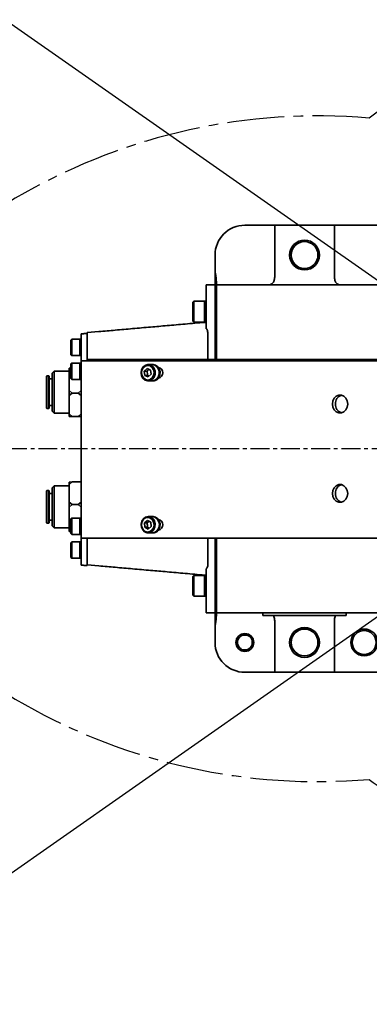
# Model space of a CAD drawing. Header units: millimetres. Extents: x -16 to 4241, y 0 to 4344.
# Tile 5 of 22: x 1210 to 1327, y 1641 to 1971. Entities that reach past the tile are written whole.
import ezdxf

# ---------------------------------------------------------------- set-up
doc = ezdxf.new("R2010")
doc.units = ezdxf.units.MM
doc.header["$PDSIZE"] = -1
doc.linetypes.add('CENTER', pattern=[10.16, 6.35, -1.27, 1.27, -1.27])
doc.linetypes.add('CENTER2', pattern=[28.575, 19.05, -3.175, 3.175, -3.175])
doc.layers.add('中心线层', color=4, linetype='CENTER')
doc.dimstyles.new('1比1', dxfattribs={"dimscale": 8, "dimtxt": 2.5, "dimasz": 2, "dimexe": 1.5, "dimexo": 0.625, "dimtad": 1, "dimtoh": 1, "dimdec": 1, "dimtxsty": 'Standard', "dimcen": 2.5, "dimclrd": 1, "dimclre": 1, "dimadec": 0, "dimazin": 0, "dimtfac": 1, "dimtdec": 1, "dimtmove": 0, "dimatfit": 3, "dimfxl": 1, "dimarcsym": 0})

# ---------------------------------------------------------------- blocks, each defined once
blk = doc.blocks.new('*D89')
at = {"color": 1, "lineweight": -2, "transparency": 16777216}
for p, q in [((1139.75, 2016.7), (1094, 2048.74)), ((1705.98, 1827.42), (1795.93, 1827.42))]:
    blk.add_line(p, q, dxfattribs=at)
blk.add_arc((1410.07, 1827.42), 373.86, 2.4523, 142.5477, dxfattribs=at)
at = {"color": 1, "transparency": 16777216}
for points in [[(1115.43, 2053.19), (1111.13, 2056.34), (1103.83, 2041.86)], [(1786.25, 1843.48), (1780.92, 1843.36), (1783.93, 1827.42)]]:
    blk.add_solid(points, dxfattribs=at)
at = {"layer": 'Defpoints', "color": 0, "transparency": 16777216}
for p in [(1658.61, 2106.7), (1143.85, 2013.84), (1410.07, 1827.42), (1415.07, 1827.42), (1700.98, 1827.42)]:
    blk.add_point(p, dxfattribs=at)
at = {"color": 0, "transparency": 16777216, "insert": (1527, 2198.28), "char_height": 20, "attachment_point": 5, "rotation": 342.5}
blk.add_mtext('145°', dxfattribs=at)
blk = doc.blocks.new('*D90')
at = {"color": 1, "lineweight": -2, "transparency": 16777216}
for p, q in [((1705.98, 1827.42), (1826.19, 1827.42)), ((1139.75, 1638.14), (1069.21, 1588.75))]:
    blk.add_line(p, q, dxfattribs=at)
blk.add_arc((1410.07, 1827.42), 404.12, 217.2686, 357.7314, dxfattribs=at)
at = {"color": 1, "transparency": 16777216}
for points in [[(1811.21, 1811.48), (1816.54, 1811.37), (1814.19, 1827.42)], [(1086.32, 1581.14), (1090.63, 1584.28), (1079.04, 1595.63)]]:
    blk.add_solid(points, dxfattribs=at)
at = {"layer": 'Defpoints', "color": 0, "transparency": 16777216}
for p in [(1410.07, 1827.42), (1415.07, 1827.42), (1700.98, 1827.42), (1143.85, 1641.01), (1363.16, 1426.04)]:
    blk.add_point(p, dxfattribs=at)
at = {"color": 0, "transparency": 16777216, "insert": (1527.08, 1456.32), "char_height": 20, "attachment_point": 5, "rotation": 17.5}
blk.add_mtext('145°', dxfattribs=at)
blk = doc.blocks.new('*D97')
at = {"color": 1, "lineweight": -2, "transparency": 16777216}
for p, q in [((1410.07, 1822.42), (1410.07, 1075.26)), ((870.35, 1607.33), (870.35, 1075.26)), ((1394.07, 1087.26), (886.35, 1087.26))]:
    blk.add_line(p, q, dxfattribs=at)
at = {"color": 1, "transparency": 16777216}
for points in [[(886.35, 1089.93), (886.35, 1084.6), (870.35, 1087.26)], [(1394.07, 1089.93), (1394.07, 1084.6), (1410.07, 1087.26)]]:
    blk.add_solid(points, dxfattribs=at)
at = {"layer": 'Defpoints', "color": 0, "transparency": 16777216}
for p in [(1410.07, 1827.42), (870.35, 1612.33), (870.35, 1087.26)]:
    blk.add_point(p, dxfattribs=at)
at = {"color": 0, "transparency": 16777216, "insert": (1140.21, 1103.93), "char_height": 20, "attachment_point": 5}
blk.add_mtext('539,7', dxfattribs=at)
blk = doc.blocks.new('*D98')
at = {"color": 1, "lineweight": -2, "transparency": 16777216}
for p, q in [((941.67, 1822.42), (941.67, 1174.42)), ((1410.07, 1822.42), (1410.07, 1174.42)), ((957.67, 1186.42), (1394.07, 1186.42))]:
    blk.add_line(p, q, dxfattribs=at)
at = {"color": 1, "transparency": 16777216}
for points in [[(957.67, 1189.08), (957.67, 1183.75), (941.67, 1186.42)], [(1394.07, 1189.08), (1394.07, 1183.75), (1410.07, 1186.42)]]:
    blk.add_solid(points, dxfattribs=at)
at = {"layer": 'Defpoints', "color": 0, "transparency": 16777216}
for p in [(941.67, 1827.42), (1410.07, 1827.42), (1410.07, 1186.42)]:
    blk.add_point(p, dxfattribs=at)
at = {"color": 0, "transparency": 16777216, "insert": (1175.87, 1203.08), "char_height": 20, "attachment_point": 5}
blk.add_mtext('468,4', dxfattribs=at)

msp = doc.modelspace()

# ---------------------------------------------------------------- linework, layer by layer
msp.add_line((1410.07, 1827.42), (1143.85, 2013.84))
at = {"color": 2}
for q in [(1143.85, 2013.84), (1143.85, 1641.01)]:
    msp.add_line((1410.07, 1827.42), q, dxfattribs=at)
at = {"color": 7, "linetype": 'Continuous', "lineweight": 35}
for p, q in [((1285.07, 1902.42), (1293.07, 1902.42)), ((1315.07, 1902.42), (1295.07, 1902.42)), ((1295.07, 1902.42), (1295.07, 1885.42)), ((1315.07, 1885.42), (1315.07, 1902.42)), ((1317.07, 1902.42), (1444.07, 1902.42)), ((1275.07, 1887.42), (1275.07, 1892.42)), ((1295.07, 1885.18), (1295.07, 1885.42)), ((1315.07, 1885.42), (1315.07, 1885.18)), ((1272.07, 1882.42), (1275.07, 1882.42)), ((1272.07, 1872.42), (1272.07, 1882.42)), ((1275.07, 1882.42), (1275.07, 1872.42)), ((1275.07, 1881.92), (1275.57, 1882.42)), ((1275.57, 1882.42), (1275.57, 1872.42)), ((1275.57, 1882.42), (1340.66, 1882.42)), ((1267.92, 1876.92), (1267.57, 1876.57)), ((1267.57, 1870.27), (1267.57, 1876.57)), ((1271.57, 1876.92), (1267.92, 1876.92)), ((1267.92, 1876.92), (1267.92, 1869.92)), ((1272.07, 1876.92), (1271.57, 1876.92)), ((1271.57, 1876.92), (1271.57, 1869.92)), ((1271.57, 1870.19), (1271.57, 1876.92)), ((1267.57, 1870.27), (1267.92, 1869.92)), ((1267.92, 1869.92), (1271.57, 1869.92)), ((1271.57, 1869.92), (1271.57, 1870.19)), ((1271.57, 1869.92), (1272.07, 1869.92)), ((1272.07, 1868.88), (1272.07, 1872.42)), ((1275.07, 1857.42), (1275.07, 1872.42)), ((1275.57, 1872.42), (1275.57, 1857.42)), ((1236.15, 1866.73), (1232.17, 1866.38)), ((1227.02, 1864.17), (1226.72, 1863.87)), ((1226.72, 1858.97), (1226.72, 1863.87)), ((1229.72, 1864.17), (1227.02, 1864.17)), ((1227.02, 1864.17), (1227.02, 1858.72)), ((1230.17, 1864.17), (1229.72, 1864.17)), ((1229.72, 1864.17), (1229.72, 1858.72)), ((1229.72, 1864.17), (1229.72, 1858.67)), ((1232.17, 1857.42), (1232.17, 1865.09)), ((1272.67, 1866), (1272.65, 1866.4)), ((1272.67, 1862.06), (1272.67, 1866)), ((1226.72, 1858.97), (1227.02, 1858.67)), ((1227.02, 1858.72), (1227.02, 1858.67)), ((1227.02, 1858.67), (1229.72, 1858.67)), ((1229.72, 1858.72), (1229.72, 1858.67)), ((1229.72, 1858.67), (1230.17, 1858.67)), ((1230.17, 1797.42), (1230.17, 1856.92)), ((1230.17, 1856.92), (1242.54, 1856.92)), ((1232.17, 1857.42), (1232.17, 1856.92)), ((1232.17, 1857.42), (1232.17, 1856.92)), ((1232.17, 1857.42), (1243.57, 1857.42)), ((1242.54, 1856.92), (1372.7, 1856.92)), ((1243.57, 1857.42), (1363.15, 1857.42)), ((1221.12, 1853.4), (1220.52, 1852.8)), ((1226.17, 1853.4), (1221.12, 1853.4)), ((1221.12, 1853.4), (1221.12, 1839.4)), ((1226.17, 1854.51), (1226.72, 1854.52)), ((1226.17, 1854.51), (1226.17, 1854.29)), ((1226.17, 1854.29), (1226.72, 1854.27)), ((1226.17, 1853.38), (1226.17, 1854.29)), ((1226.72, 1853.86), (1226.17, 1853.38)), ((1227.02, 1856.17), (1226.72, 1855.87)), ((1226.72, 1851.37), (1226.72, 1855.87)), ((1229.72, 1856.17), (1227.02, 1856.17)), ((1227.02, 1856.17), (1227.02, 1851.11)), ((1230.17, 1856.17), (1229.72, 1856.17)), ((1229.72, 1856.17), (1229.72, 1851.11)), ((1229.72, 1856.17), (1229.72, 1850.67)), ((1251.36, 1853.45), (1252.32, 1854.35)), ((1251.54, 1852.02), (1251.36, 1853.45)), ((1252.25, 1853.45), (1251.36, 1853.45)), ((1252.32, 1854.35), (1253.47, 1853.83)), ((1254.05, 1855.67), (1252.66, 1855.67)), ((1253.47, 1853.83), (1253.66, 1852.4)), ((1254.29, 1855.67), (1254.05, 1855.67)), ((1218.72, 1851.9), (1218.52, 1851.7)), ((1218.52, 1841.1), (1218.52, 1851.7)), ((1219.32, 1851.9), (1218.72, 1851.9)), ((1218.72, 1851.9), (1218.72, 1840.9)), ((1219.52, 1851.7), (1219.32, 1851.9)), ((1219.32, 1840.9), (1219.32, 1851.9)), ((1219.52, 1851.7), (1219.52, 1841.1)), ((1220.52, 1850.9), (1219.52, 1850.9)), ((1220.52, 1840), (1220.52, 1852.8)), ((1226.17, 1853.38), (1226.17, 1847)), ((1226.72, 1850.97), (1226.72, 1851.37)), ((1226.72, 1850.97), (1227.02, 1850.67)), ((1227.02, 1851.11), (1227.02, 1850.67)), ((1227.02, 1850.67), (1229.72, 1850.67)), ((1229.72, 1851.11), (1229.72, 1850.67)), ((1229.72, 1850.67), (1230.17, 1850.67)), ((1252.7, 1851.5), (1251.54, 1852.02)), ((1252.44, 1852.02), (1251.54, 1852.02)), ((1252.66, 1850.17), (1254.05, 1850.17)), ((1253.66, 1852.4), (1252.7, 1851.5)), ((1254.05, 1850.17), (1254.29, 1850.17)), ((1226.17, 1847), (1227.17, 1846.12)), ((1226.17, 1845.27), (1226.17, 1847)), ((1229.17, 1846.12), (1230.17, 1847)), ((1227.17, 1846.12), (1226.17, 1845.27)), ((1226.17, 1845.27), (1226.17, 1839.11)), ((1227.17, 1846.12), (1229.17, 1846.12)), ((1230.17, 1845.27), (1229.17, 1846.12)), ((1218.52, 1841.1), (1218.72, 1840.9)), ((1218.72, 1840.9), (1219.32, 1840.9)), ((1219.32, 1840.9), (1219.52, 1841.1)), ((1219.52, 1841.9), (1220.52, 1841.9)), ((1220.52, 1840), (1221.12, 1839.4)), ((1221.12, 1839.4), (1226.17, 1839.4)), ((1226.17, 1839.11), (1227.17, 1838.26)), ((1226.17, 1838.29), (1226.17, 1839.11)), ((1227.17, 1838.26), (1226.17, 1838.29)), ((1227.17, 1838.26), (1229.17, 1838.26)), ((1229.17, 1838.26), (1230.17, 1839.11)), ((1230.17, 1838.29), (1229.17, 1838.26)), ((1221.12, 1814.94), (1220.52, 1814.34)), ((1220.52, 1801.54), (1220.52, 1814.34)), ((1226.17, 1814.94), (1221.12, 1814.94)), ((1221.12, 1814.94), (1221.12, 1800.94)), ((1227.17, 1816.28), (1226.17, 1815.46)), ((1226.17, 1816.2), (1227.17, 1816.28)), ((1226.17, 1815.46), (1226.17, 1816.2)), ((1226.17, 1815.46), (1226.17, 1809.5)), ((1227.17, 1816.28), (1230.17, 1816.28)), ((1218.72, 1813.44), (1218.52, 1813.24)), ((1218.52, 1802.64), (1218.52, 1813.24)), ((1219.32, 1813.44), (1218.72, 1813.44)), ((1218.72, 1813.44), (1218.72, 1802.44)), ((1219.52, 1813.24), (1219.32, 1813.44)), ((1219.32, 1802.44), (1219.32, 1813.44)), ((1219.52, 1813.24), (1219.52, 1802.64)), ((1220.52, 1812.44), (1219.52, 1812.44)), ((1226.17, 1809.5), (1227.17, 1808.68)), ((1226.17, 1807.77), (1226.17, 1809.5)), ((1227.17, 1808.68), (1226.17, 1807.77)), ((1226.17, 1807.77), (1226.17, 1801.24)), ((1227.17, 1808.68), (1229.17, 1808.68)), ((1229.17, 1808.68), (1230.17, 1809.5)), ((1230.17, 1807.77), (1229.17, 1808.68)), ((1227.02, 1804.17), (1226.72, 1803.87)), ((1226.72, 1799.31), (1226.72, 1803.87)), ((1229.72, 1804.17), (1227.02, 1804.17)), ((1227.02, 1804.17), (1227.02, 1799.06)), ((1230.17, 1804.17), (1229.72, 1804.17)), ((1229.72, 1804.17), (1229.72, 1799.06)), ((1229.72, 1804.17), (1229.72, 1798.67)), ((1254.05, 1804.67), (1252.66, 1804.67)), ((1254.29, 1804.67), (1254.05, 1804.67)), ((1218.52, 1802.64), (1218.72, 1802.44)), ((1218.72, 1802.44), (1219.32, 1802.44)), ((1219.32, 1802.44), (1219.52, 1802.64)), ((1219.52, 1803.44), (1220.52, 1803.44)), ((1220.52, 1801.54), (1221.12, 1800.94)), ((1221.12, 1800.94), (1226.17, 1800.94)), ((1226.17, 1801.24), (1226.72, 1800.74)), ((1226.17, 1800.25), (1226.17, 1801.24)), ((1251.39, 1802.54), (1252.41, 1803.36)), ((1251.49, 1801.1), (1251.39, 1802.54)), ((1252.29, 1802.54), (1251.39, 1802.54)), ((1252.61, 1800.49), (1251.49, 1801.1)), ((1252.39, 1801.1), (1251.49, 1801.1)), ((1252.41, 1803.36), (1253.53, 1802.75)), ((1253.63, 1801.31), (1252.61, 1800.49)), ((1253.53, 1802.75), (1253.63, 1801.31)), ((1226.72, 1800.3), (1226.17, 1800.25)), ((1226.17, 1800.25), (1226.17, 1799.68)), ((1226.17, 1799.68), (1226.72, 1799.63)), ((1226.72, 1798.97), (1226.72, 1799.31)), ((1226.72, 1798.97), (1227.02, 1798.67)), ((1227.02, 1799.06), (1227.02, 1798.67)), ((1227.02, 1798.67), (1229.72, 1798.67)), ((1229.72, 1799.06), (1229.72, 1798.67)), ((1229.72, 1798.67), (1230.17, 1798.67)), ((1242.54, 1797.42), (1230.17, 1797.42)), ((1232.17, 1797.42), (1232.17, 1789.76)), ((1372.7, 1797.42), (1242.54, 1797.42)), ((1252.66, 1799.17), (1254.05, 1799.17)), ((1254.05, 1799.17), (1254.29, 1799.17)), ((1275.07, 1782.42), (1275.07, 1797.42)), ((1275.57, 1797.42), (1275.57, 1782.42)), ((1227.02, 1796.17), (1226.72, 1795.87)), ((1226.72, 1790.97), (1226.72, 1795.87)), ((1229.72, 1796.17), (1227.02, 1796.17)), ((1227.02, 1796.17), (1227.02, 1790.72)), ((1230.17, 1796.17), (1229.72, 1796.17)), ((1229.72, 1796.17), (1229.72, 1790.72)), ((1229.72, 1796.17), (1229.72, 1790.67)), ((1226.72, 1790.97), (1227.02, 1790.67)), ((1227.02, 1790.72), (1227.02, 1790.67)), ((1227.02, 1790.67), (1229.72, 1790.67)), ((1229.72, 1790.72), (1229.72, 1790.67)), ((1229.72, 1790.67), (1230.17, 1790.67)), ((1272.67, 1792.79), (1272.67, 1788.85)), ((1236.15, 1788.12), (1232.17, 1788.47)), ((1272.65, 1788.45), (1272.67, 1788.85)), ((1267.92, 1784.92), (1267.57, 1784.57)), ((1267.57, 1778.27), (1267.57, 1784.57)), ((1271.57, 1784.92), (1267.92, 1784.92)), ((1267.92, 1784.92), (1267.92, 1777.92)), ((1272.07, 1784.92), (1271.57, 1784.92)), ((1271.57, 1784.92), (1271.57, 1777.92)), ((1271.57, 1778.19), (1271.57, 1784.92)), ((1272.07, 1782.42), (1272.07, 1785.97)), ((1272.07, 1772.42), (1272.07, 1782.42)), ((1275.07, 1782.42), (1275.07, 1772.42)), ((1275.57, 1782.42), (1275.57, 1772.42)), ((1267.57, 1778.27), (1267.92, 1777.92)), ((1267.92, 1777.92), (1271.57, 1777.92)), ((1271.57, 1777.92), (1271.57, 1778.19)), ((1271.57, 1777.92), (1272.07, 1777.92)), ((1275.07, 1772.42), (1272.07, 1772.42)), ((1275.07, 1772.92), (1275.57, 1772.42)), ((1340.66, 1772.42), (1275.57, 1772.42)), ((1291.07, 1772.42), (1291.07, 1771.42)), ((1319.07, 1771.42), (1291.07, 1771.42)), ((1319.07, 1771.42), (1319.07, 1772.42)), ((1295.07, 1769.42), (1295.07, 1769.67)), ((1295.07, 1769.42), (1295.07, 1752.42)), ((1315.07, 1769.67), (1315.07, 1769.42)), ((1315.07, 1752.42), (1315.07, 1769.42)), ((1275.07, 1762.42), (1275.07, 1767.42)), ((1293.07, 1752.42), (1285.07, 1752.42)), ((1295.07, 1752.42), (1315.07, 1752.42)), ((1444.07, 1752.42), (1317.07, 1752.42))]:
    msp.add_line(p, q, dxfattribs=at)
at = {"color": 7, "linetype": 'Continuous', "lineweight": 35, "flags": 128}
for points in [[(1250.47, 1853.92), (1250.92, 1854.78), (1251.62, 1855.39), (1252.45, 1855.66), (1253.31, 1855.57), (1254.09, 1855.12), (1254.67, 1854.37), (1254.98, 1853.42), (1254.98, 1852.41), (1254.66, 1851.47), (1254.08, 1850.73), (1253.3, 1850.28), (1252.44, 1850.19), (1251.61, 1850.46), (1250.92, 1851.08), (1250.46, 1851.94), (1250.31, 1852.93), (1250.47, 1853.92)], [(1250.55, 1853.81), (1250.41, 1852.87), (1250.59, 1851.94), (1251.06, 1851.16), (1251.75, 1850.64), (1252.55, 1850.47), (1253.35, 1850.68), (1254.02, 1851.23), (1254.47, 1852.04), (1254.61, 1852.98), (1254.43, 1853.91), (1253.96, 1854.69), (1253.27, 1855.21), (1252.46, 1855.37), (1251.66, 1855.17), (1250.99, 1854.62), (1250.55, 1853.81)], [(1254.05, 1855.67), (1254.7, 1855.57), (1255.48, 1855.12), (1256.06, 1854.37), (1256.37, 1853.42), (1256.37, 1852.41), (1256.06, 1851.47), (1255.47, 1850.73), (1254.69, 1850.28), (1254.05, 1850.17)], [(1254.05, 1855.67), (1254.9, 1855.49), (1255.64, 1854.96), (1256.16, 1854.15), (1256.4, 1853.18), (1256.32, 1852.18), (1255.94, 1851.27), (1255.3, 1850.59), (1254.49, 1850.22), (1254.05, 1850.17)], [(1254.28, 1855.67), (1255.13, 1855.49), (1255.87, 1854.96), (1256.39, 1854.15), (1256.63, 1853.18), (1256.55, 1852.18), (1256.17, 1851.27), (1255.53, 1850.59), (1254.72, 1850.22), (1254.29, 1850.17)], [(1314.4, 1842.42), (1314.55, 1841.4), (1315, 1840.5), (1315.68, 1839.83), (1316.52, 1839.47), (1317.41, 1839.47), (1318.25, 1839.83), (1318.94, 1840.5), (1319.38, 1841.4), (1319.54, 1842.42), (1319.38, 1843.45), (1318.94, 1844.35), (1318.25, 1845.02), (1317.41, 1845.38), (1316.52, 1845.38), (1315.68, 1845.02), (1315, 1844.35), (1314.55, 1843.45), (1314.4, 1842.42)], [(1314.4, 1812.42), (1314.55, 1811.4), (1315, 1810.5), (1315.68, 1809.83), (1316.52, 1809.47), (1317.41, 1809.47), (1318.25, 1809.83), (1318.94, 1810.5), (1319.38, 1811.4), (1319.54, 1812.42), (1319.38, 1813.45), (1318.94, 1814.35), (1318.25, 1815.02), (1317.41, 1815.38), (1316.52, 1815.38), (1315.68, 1815.02), (1315, 1814.35), (1314.55, 1813.45), (1314.4, 1812.42)], [(1250.53, 1803.1), (1251.04, 1803.92), (1251.77, 1804.47), (1252.62, 1804.67), (1253.47, 1804.51), (1254.22, 1803.99), (1254.75, 1803.2), (1255.01, 1802.23), (1254.94, 1801.22), (1254.57, 1800.31), (1253.94, 1799.62), (1253.14, 1799.23), (1252.28, 1799.21), (1251.46, 1799.56), (1250.81, 1800.22), (1250.41, 1801.12), (1250.31, 1802.12), (1250.53, 1803.1)], [(1250.61, 1802.97), (1250.41, 1802.05), (1250.53, 1801.1), (1250.95, 1800.28), (1251.61, 1799.71), (1252.4, 1799.48), (1253.22, 1799.62), (1253.92, 1800.11), (1254.41, 1800.88), (1254.61, 1801.8), (1254.49, 1802.75), (1254.06, 1803.57), (1253.41, 1804.14), (1252.61, 1804.37), (1251.8, 1804.23), (1251.1, 1803.74), (1250.61, 1802.97)], [(1254.05, 1804.67), (1254.86, 1804.51), (1255.61, 1803.99), (1256.14, 1803.2), (1256.4, 1802.23), (1256.33, 1801.22), (1255.96, 1800.31), (1255.33, 1799.62), (1254.53, 1799.23), (1254.05, 1799.17)], [(1254.05, 1804.67), (1254.9, 1804.49), (1255.64, 1803.96), (1256.16, 1803.15), (1256.4, 1802.18), (1256.32, 1801.18), (1255.94, 1800.27), (1255.3, 1799.59), (1254.49, 1799.22), (1254.05, 1799.17)], [(1254.28, 1804.67), (1255.13, 1804.49), (1255.87, 1803.96), (1256.39, 1803.15), (1256.63, 1802.18), (1256.55, 1801.18), (1256.17, 1800.27), (1255.53, 1799.59), (1254.72, 1799.22), (1254.29, 1799.17)]]:
    msp.add_lwpolyline(points, dxfattribs=at)
at = {"color": 7, "linetype": 'Continuous', "lineweight": 35}
for centre, radius in [((1305.07, 1892.42), 5), ((1305.07, 1892.42), 4.5), ((1285.07, 1762.42), 3), ((1285.07, 1762.42), 2.5), ((1305.07, 1762.42), 5), ((1305.07, 1762.42), 4.5), ((1325.07, 1762.42), 4.5), ((1325.07, 1762.42), 4)]:
    msp.add_circle(centre, radius, dxfattribs=at)
at = {"color": 3, "linetype": 'CENTER2'}
for centre, radius, start, end in [((1410.07, 1827.42), 600, 215, 145), ((1410.07, 1827.42), 138.74, 233.1009, 126.8991), ((1309.62, 1739.11), 200, 85.0785, 153.795), ((1309.62, 1915.74), 200, 206.205, 274.9215)]:
    msp.add_arc(centre, radius, start, end, dxfattribs=at)
at = {"color": 7, "linetype": 'Continuous', "lineweight": 35}
for centre, radius, start, end in [((1285.07, 1892.42), 10, 90, 180), ((1271.67, 1868.83), 1, 66.4218, 95), ((1255.76, 1852.92), 1.82, 279.7256, 80.2744), ((1318.34, 1842.57), 2.92, 107.1003, 182.9414), ((1318.34, 1842.27), 2.92, 177.0586, 252.8997), ((1318.34, 1812.57), 2.92, 107.1003, 182.9414), ((1318.34, 1812.27), 2.92, 177.0586, 252.8997), ((1255.76, 1801.92), 1.82, 279.7256, 80.2744), ((1271.67, 1786.02), 1, 265, 293.5782), ((1285.07, 1762.42), 10, 180, 270)]:
    msp.add_arc(centre, radius, start, end, dxfattribs=at)
for points, knots in [([(1295.07, 1902.42), (1295.07, 1902.42), (1295.06, 1902.42), (1295, 1902.42), (1294.95, 1902.42), (1294.84, 1902.42), (1294.78, 1902.42), (1294.62, 1902.42), (1294.53, 1902.42), (1294.25, 1902.42), (1294.03, 1902.42), (1293.57, 1902.42), (1293.32, 1902.42), (1293.07, 1902.42)], [0, 0, 0, 0, 0.125, 0.125, 0.25, 0.25, 0.375, 0.375, 0.5, 0.5, 0.75, 0.75, 1, 1, 1, 1]), ([(1315.07, 1902.42), (1315.07, 1902.42), (1315.09, 1902.42), (1315.15, 1902.42), (1315.19, 1902.42), (1315.3, 1902.42), (1315.37, 1902.42), (1315.52, 1902.42), (1315.61, 1902.42), (1315.9, 1902.42), (1316.11, 1902.42), (1316.58, 1902.42), (1316.83, 1902.42), (1317.07, 1902.42)], [0, 0, 0, 0, 0.125, 0.125, 0.25, 0.25, 0.375, 0.375, 0.5, 0.5, 0.75, 0.75, 1, 1, 1, 1]), ([(1275.07, 1887.42), (1275.07, 1887.38), (1275.07, 1887.3), (1275.08, 1887.14), (1275.1, 1886.95), (1275.13, 1886.71), (1275.16, 1886.47), (1275.2, 1886.23), (1275.24, 1886), (1275.28, 1885.77), (1275.33, 1885.47), (1275.38, 1885.1), (1275.42, 1884.67), (1275.46, 1884.28), (1275.49, 1883.91), (1275.51, 1883.58), (1275.52, 1883.28), (1275.54, 1883.02), (1275.55, 1882.81), (1275.56, 1882.64), (1275.56, 1882.53), (1275.57, 1882.47), (1275.57, 1882.43), (1275.57, 1882.43), (1275.57, 1882.42)], [0, 0, 0, 0, 0.017414, 0.034823, 0.069472, 0.103761, 0.137588, 0.170924, 0.203796, 0.236253, 0.268269, 0.331307, 0.393614, 0.454994, 0.5158, 0.576668, 0.637573, 0.69791, 0.758248, 0.816207, 0.879331, 0.917498, 0.957721, 1, 1, 1, 1]), ([(1275.07, 1881.92), (1275.07, 1881.92), (1275.07, 1881.93), (1275.07, 1881.94), (1275.07, 1881.95), (1275.07, 1881.98), (1275.07, 1882.05), (1275.07, 1882.16), (1275.07, 1882.34), (1275.07, 1882.58), (1275.07, 1882.86), (1275.07, 1883.19), (1275.07, 1883.68), (1275.07, 1884.24), (1275.07, 1884.86), (1275.07, 1885.35), (1275.07, 1885.85), (1275.07, 1886.28), (1275.07, 1886.63), (1275.07, 1886.9), (1275.07, 1887.16), (1275.07, 1887.34), (1275.07, 1887.42)], [0, 0, 0, 0, 0.020843, 0.04169, 0.062563, 0.09359, 0.124692, 0.18698, 0.2497, 0.31193, 0.37409, 0.436733, 0.499185, 0.623596, 0.686351, 0.748966, 0.81172, 0.874469, 0.905842, 0.937226, 0.968622, 1, 1, 1, 1]), ([(1295.07, 1885.18), (1295.07, 1885.02), (1295.06, 1884.87), (1295.03, 1884.57), (1295.01, 1884.43), (1294.95, 1884.15), (1294.91, 1884.01), (1294.83, 1883.76), (1294.78, 1883.64), (1294.68, 1883.41), (1294.62, 1883.31), (1294.5, 1883.12), (1294.43, 1883.03), (1294.22, 1882.8), (1294.07, 1882.68), (1293.88, 1882.6)], [0, 0, 0, 0, 0.125, 0.125, 0.25, 0.25, 0.375, 0.375, 0.5, 0.5, 0.625, 0.625, 0.75, 0.75, 1, 1, 1, 1]), ([(1315.07, 1885.18), (1315.07, 1885.02), (1315.08, 1884.87), (1315.11, 1884.57), (1315.14, 1884.43), (1315.2, 1884.15), (1315.23, 1884.01), (1315.31, 1883.76), (1315.36, 1883.64), (1315.46, 1883.41), (1315.52, 1883.31), (1315.64, 1883.12), (1315.71, 1883.03), (1315.92, 1882.8), (1316.07, 1882.68), (1316.26, 1882.6)], [0, 0, 0, 0, 0.125, 0.125, 0.25, 0.25, 0.375, 0.375, 0.5, 0.5, 0.625, 0.625, 0.75, 0.75, 1, 1, 1, 1]), ([(1293.88, 1882.6), (1293.75, 1882.54), (1293.62, 1882.5), (1293.35, 1882.44), (1293.21, 1882.42), (1293.07, 1882.42)], [0, 0, 0, 0, 0.5, 0.5, 1, 1, 1, 1]), ([(1316.26, 1882.6), (1316.39, 1882.54), (1316.53, 1882.5), (1316.8, 1882.44), (1316.93, 1882.42), (1317.07, 1882.42)], [0, 0, 0, 0, 0.5, 0.5, 1, 1, 1, 1]), ([(1271.58, 1869.83), (1269.4, 1869.64), (1265.18, 1869.27), (1259.15, 1868.74), (1253.27, 1868.23), (1247.46, 1867.72), (1241.65, 1867.21), (1237.96, 1866.89), (1236.15, 1866.73)], [0, 0, 0, 0, 0.179519, 0.34613, 0.499869, 0.670785, 0.838392, 1, 1, 1, 1]), ([(1272.07, 1867.71), (1272.07, 1867.88), (1272.07, 1868.33), (1272.07, 1868.63), (1272.07, 1868.81)], [0, 0, 0, 0, 0.371233, 1, 1, 1, 1]), ([(1272.65, 1866.4), (1272.62, 1866.65), (1272.57, 1867.03), (1272.34, 1867.49), (1272.15, 1867.64), (1272.07, 1867.71)], [0, 0, 0, 0, 0.50656, 0.782571, 1, 1, 1, 1]), ([(1230.17, 1865.96), (1230.42, 1865.98), (1231.09, 1866.04), (1231.76, 1866.09), (1232.17, 1866.13)], [0, 0, 0, 0, 0.377677, 1, 1, 1, 1]), ([(1230.17, 1864.24), (1230.17, 1864.73), (1230.17, 1865.72), (1230.17, 1865.88), (1230.17, 1865.96)], [0, 0, 0, 0, 0.496017, 1, 1, 1, 1]), ([(1230.17, 1856.92), (1230.17, 1857.03), (1230.17, 1857.25), (1230.17, 1858.93), (1230.17, 1861.26), (1230.17, 1863.23), (1230.17, 1864.24)], [0, 0, 0, 0, 0.270826, 0.552364, 0.773341, 1, 1, 1, 1]), ([(1232.17, 1866.38), (1232.17, 1866.32), (1232.17, 1866.24), (1232.17, 1865.85), (1232.17, 1865.75)], [0, 0, 0, 0, 0.717963, 1, 1, 1, 1]), ([(1232.17, 1865.75), (1232.17, 1865.7), (1232.17, 1865.58), (1232.17, 1865.37), (1232.17, 1865.18), (1232.17, 1865.09)], [0, 0, 0, 0, 0.241334, 0.619291, 1, 1, 1, 1]), ([(1272.67, 1857.42), (1272.67, 1857.46), (1272.67, 1858.85), (1272.67, 1860.47), (1272.67, 1862.06)], [0, 0, 0, 0, 0.022062, 1, 1, 1, 1]), ([(1252.95, 1854.07), (1252.89, 1854), (1252.7, 1853.79), (1252.43, 1853.59), (1252.25, 1853.45)], [0, 0, 0, 0, 0.321431, 1, 1, 1, 1]), ([(1252.25, 1853.45), (1252.31, 1853.19), (1252.43, 1852.72), (1252.44, 1852.24), (1252.44, 1852.02)], [0, 0, 0, 0, 0.534625, 1, 1, 1, 1]), ([(1252.44, 1852.02), (1252.48, 1852), (1252.68, 1851.93), (1252.86, 1851.85), (1253, 1851.78)], [0, 0, 0, 0, 0.222359, 1, 1, 1, 1]), ([(1252.96, 1803.06), (1252.92, 1803.01), (1252.73, 1802.84), (1252.48, 1802.67), (1252.29, 1802.54)], [0, 0, 0, 0, 0.257867, 1, 1, 1, 1]), ([(1252.29, 1802.54), (1252.33, 1802.28), (1252.42, 1801.8), (1252.4, 1801.33), (1252.39, 1801.1)], [0, 0, 0, 0, 0.534625, 1, 1, 1, 1]), ([(1252.39, 1801.1), (1252.43, 1801.08), (1252.65, 1800.98), (1252.84, 1800.88), (1252.99, 1800.79)], [0, 0, 0, 0, 0.201152, 1, 1, 1, 1]), ([(1230.17, 1790.11), (1230.17, 1791.25), (1230.17, 1793.55), (1230.17, 1795.78), (1230.17, 1797.17), (1230.17, 1797.34), (1230.17, 1797.42)], [0, 0, 0, 0, 0.2581801, 0.5255792, 0.7594046, 1, 1, 1, 1]), ([(1232.17, 1797.42), (1232.17, 1797.33), (1232.17, 1797.13), (1232.17, 1795.58), (1232.17, 1793.25), (1232.17, 1791.08), (1232.17, 1789.97)], [0, 0, 0, 0, 0.252971, 0.514779, 0.753693, 1, 1, 1, 1]), ([(1272.67, 1797.42), (1272.67, 1797.39), (1272.67, 1796), (1272.67, 1794.38), (1272.67, 1792.79)], [0, 0, 0, 0, 0.022062, 1, 1, 1, 1]), ([(1230.17, 1788.39), (1230.17, 1788.47), (1230.17, 1788.63), (1230.17, 1789.62), (1230.17, 1790.11)], [0, 0, 0, 0, 0.4975455, 1, 1, 1, 1]), ([(1232.17, 1788.22), (1231.75, 1788.25), (1231.09, 1788.31), (1230.42, 1788.37), (1230.17, 1788.39)], [0, 0, 0, 0, 0.625853, 1, 1, 1, 1]), ([(1232.17, 1789.97), (1232.17, 1789.51), (1232.17, 1788.57), (1232.17, 1788.23), (1232.17, 1788.22), (1232.17, 1788.22)], [0, 0, 0, 0, 0.470777, 0.94162, 1, 1, 1, 1]), ([(1232.17, 1789.1), (1232.17, 1789.15), (1232.17, 1789.27), (1232.17, 1789.48), (1232.17, 1789.67), (1232.17, 1789.76)], [0, 0, 0, 0, 0.241334, 0.619291, 1, 1, 1, 1]), ([(1271.58, 1785.02), (1269.4, 1785.21), (1265.18, 1785.58), (1259.15, 1786.11), (1253.27, 1786.62), (1247.46, 1787.13), (1241.65, 1787.64), (1237.96, 1787.96), (1236.15, 1788.12)], [0, 0, 0, 0, 0.179519, 0.34613, 0.499869, 0.670785, 0.838392, 1, 1, 1, 1]), ([(1272.07, 1787.13), (1272.16, 1787.22), (1272.38, 1787.41), (1272.58, 1787.88), (1272.63, 1788.25), (1272.65, 1788.45)], [0, 0, 0, 0, 0.248177, 0.588934, 1, 1, 1, 1]), ([(1272.07, 1787.13), (1272.07, 1786.97), (1272.07, 1786.51), (1272.07, 1786.22), (1272.07, 1786.04)], [0, 0, 0, 0, 0.371233, 1, 1, 1, 1]), ([(1275.07, 1767.42), (1275.07, 1767.51), (1275.07, 1767.69), (1275.07, 1767.95), (1275.07, 1768.22), (1275.07, 1768.56), (1275.07, 1769), (1275.07, 1769.5), (1275.07, 1769.99), (1275.07, 1770.61), (1275.07, 1771.17), (1275.07, 1771.66), (1275.07, 1771.99), (1275.07, 1772.27), (1275.07, 1772.5), (1275.07, 1772.69), (1275.07, 1772.8), (1275.07, 1772.87), (1275.07, 1772.9), (1275.07, 1772.92), (1275.07, 1772.92), (1275.07, 1772.92)], [0, 0, 0, 0, 0.031378, 0.062774, 0.094159, 0.125531, 0.188281, 0.251035, 0.31365, 0.376405, 0.500817, 0.563269, 0.625912, 0.688072, 0.750302, 0.813023, 0.875311, 0.906352, 0.93744, 0.968706, 1, 1, 1, 1]), ([(1275.57, 1772.42), (1275.57, 1772.42), (1275.57, 1772.42), (1275.57, 1772.41), (1275.57, 1772.39), (1275.56, 1772.36), (1275.56, 1772.31), (1275.56, 1772.21), (1275.55, 1772.04), (1275.54, 1771.83), (1275.52, 1771.57), (1275.51, 1771.27), (1275.49, 1770.94), (1275.46, 1770.57), (1275.42, 1770.17), (1275.38, 1769.75), (1275.33, 1769.38), (1275.28, 1769.08), (1275.24, 1768.85), (1275.2, 1768.62), (1275.16, 1768.38), (1275.13, 1768.14), (1275.1, 1767.9), (1275.08, 1767.7), (1275.07, 1767.54), (1275.07, 1767.46), (1275.07, 1767.42)], [0, 0, 0, 0, 0.025615, 0.050491, 0.074627, 0.098024, 0.120682, 0.1838, 0.241763, 0.3021, 0.362436, 0.42334, 0.484207, 0.545013, 0.606391, 0.668698, 0.731734, 0.76375, 0.796207, 0.829078, 0.862414, 0.896241, 0.930529, 0.965177, 0.982587, 1, 1, 1, 1]), ([(1294.65, 1771.42), (1294.71, 1771.34), (1294.87, 1771.06), (1295.03, 1770.45), (1295.06, 1769.92), (1295.07, 1769.67)], [0, 0, 0, 0, 0.204191, 0.624866, 1, 1, 1, 1]), ([(1315.07, 1769.67), (1315.09, 1769.92), (1315.12, 1770.45), (1315.27, 1771.06), (1315.44, 1771.34), (1315.49, 1771.42)], [0, 0, 0, 0, 0.375134, 0.795809, 1, 1, 1, 1]), ([(1295.07, 1752.42), (1295.07, 1752.42), (1295.06, 1752.42), (1295, 1752.42), (1294.95, 1752.42), (1294.84, 1752.42), (1294.78, 1752.42), (1294.62, 1752.42), (1294.53, 1752.42), (1294.25, 1752.42), (1294.03, 1752.42), (1293.57, 1752.42), (1293.32, 1752.42), (1293.07, 1752.42)], [0, 0, 0, 0, 0.125, 0.125, 0.25, 0.25, 0.375, 0.375, 0.5, 0.5, 0.75, 0.75, 1, 1, 1, 1]), ([(1315.07, 1752.42), (1315.07, 1752.42), (1315.09, 1752.42), (1315.15, 1752.42), (1315.19, 1752.42), (1315.3, 1752.42), (1315.37, 1752.42), (1315.52, 1752.42), (1315.61, 1752.42), (1315.9, 1752.42), (1316.11, 1752.42), (1316.58, 1752.42), (1316.83, 1752.42), (1317.07, 1752.42)], [0, 0, 0, 0, 0.125, 0.125, 0.25, 0.25, 0.375, 0.375, 0.5, 0.5, 0.75, 0.75, 1, 1, 1, 1])]:
    msp.add_open_spline(points, degree=3, knots=knots, dxfattribs=at)
at = {"layer": '中心线层', "color": 4}
msp.add_line((1405.07, 1827.42), (1130.17, 1827.42), dxfattribs=at)

# ---------------------------------------------------------------- dimensions: what is measured, and where the dimension line sits
for base, line2, picture, middle in [((1658.61, 2106.7), ((1410.07, 1827.42), (1143.85, 2013.84)), '*D89', (1527, 2198.28)), ((1363.16, 1426.04), ((1410.07, 1827.42), (1143.85, 1641.01)), '*D90', (1527.08, 1456.32))]:
    dim = msp.add_angular_dim_2l(base=base, line1=((1415.07, 1827.42), (1700.98, 1827.42)), line2=line2, dimstyle='1比1')
    dim.commit()
    dim.dimension.update_dxf_attribs({"geometry": picture, "text_midpoint": middle})
for base, p1, p2, picture, middle in [((870.35, 1087.26), (1410.07, 1827.42), (870.35, 1612.33), '*D97', (1140.21, 1103.93)), ((1410.07, 1186.42), (941.67, 1827.42), (1410.07, 1827.42), '*D98', (1175.87, 1203.08))]:
    dim = msp.add_linear_dim(base=base, p1=p1, p2=p2, dimstyle='1比1')
    dim.commit()
    dim.dimension.update_dxf_attribs({"geometry": picture, "text_midpoint": middle})

doc.saveas('drawing.dxf')
